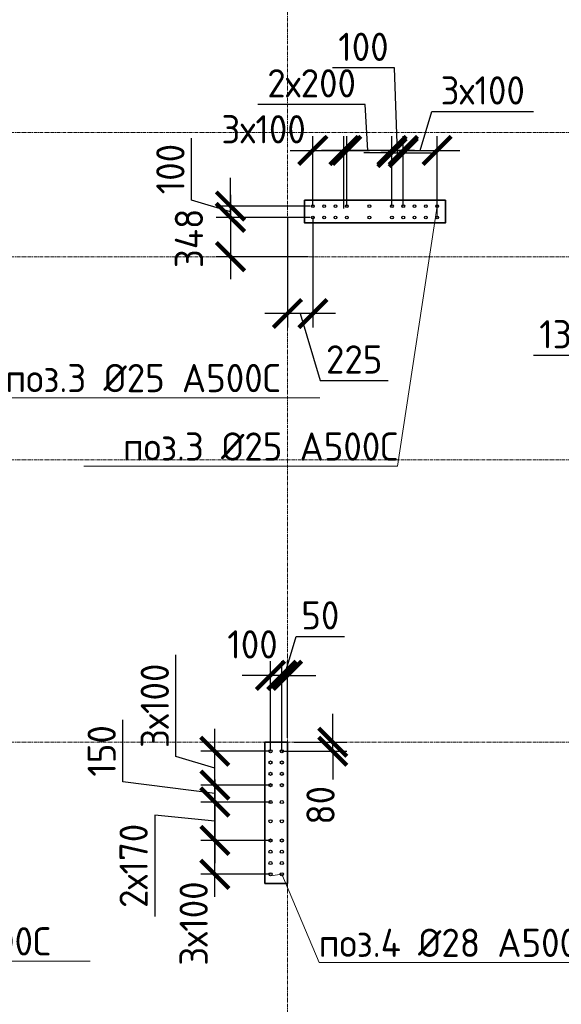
# Model space of a CAD drawing. Header units: millimetres. Extents: x 349531 to 1063351, y -131924 to 96186.
# Tile 200 of 230: x 992439 to 997233, y 38840 to 47561. Entities that reach past the tile are written whole.
import ezdxf
from ezdxf import colors
from ezdxf.entities.mleader import LeaderData, LeaderLine
from ezdxf.math import Vec2, Vec3

# ---------------------------------------------------------------- set-up
doc = ezdxf.new("R2010")
doc.units = ezdxf.units.MM
doc.linetypes.add('______5', pattern=[1100, 800, -100, 100, -100])
doc.linetypes.add('осевая', pattern=[50.8, 31.75, -6.35, 6.35, -6.35])
for name, color, linetype, lineweight in [('1 Стены', 3, 'Continuous', 30), ('Конструкции 0.5', 5, 'Continuous', 50), ('Оси', 40, '______5', 18), ('подоснова', 151, 'Continuous', 5), ('РАЗМЕРЫ', 1, 'Continuous', 9)]:
    doc.layers.add(name, color=color, linetype=linetype, lineweight=lineweight)
doc.layers.add('Колонна_ бетон', color=7, linetype='Continuous', lineweight=50, true_color=0xb4b496)
doc.styles.add('GOST-2.304_Type-B', font='GOST_Common.ttf')
doc.dimstyles.new('СПДС', dxfattribs={"dimscale": 100, "dimtxt": 2.5, "dimasz": 2.5, "dimexe": 1.25, "dimexo": 0, "dimtad": 1, "dimdec": 0, "dimtxsty": 'GOST-2.304_Type-B', "dimblk": 'ARCHTICK', "dimcen": 2.5, "dimdle": 2, "dimadec": 0, "dimazin": 2, "dimtfac": 0.75, "dimtdec": 0, "dimtmove": 1, "dimatfit": 3, "dimfxl": 1, "dimtolj": 1, "dimarcsym": 1})

# ---------------------------------------------------------------- blocks, each defined once
blk = doc.blocks.new('_None')
blk = doc.blocks.new('_ArchTick')
at = {"color": 0, "linetype": 'ByBlock', "const_width": 0.15}
blk.add_lwpolyline([(-0.5, -0.5), (0.5, 0.5)], dxfattribs=at)
blk = doc.blocks.new('*D106')
at = {"layer": 'DEFPOINTS', "color": 0, "transparency": 16777216}
for p in [(995334.3, 46402.7), (995034.3, 45909.7, -360), (995334.3, 45909.7, -360)]:
    blk.add_point(p, dxfattribs=at)
at = {"layer": 'РАЗМЕРЫ', "color": 0, "lineweight": -2, "transparency": 16777216}
for p, q in [((995034.3, 45909.7), (995034.3, 46527.7)), ((995334.3, 45909.7), (995334.3, 46527.7)), ((994834.3, 46402.7), (995534.3, 46402.7))]:
    blk.add_line(p, q, dxfattribs=at)
at = {"layer": 'РАЗМЕРЫ', "color": 0, "lineweight": -2, "transparency": 16777216, "xscale": 250, "yscale": 250, "zscale": 250, "rotation": 180}
blk.add_blockref('_ArchTick', (995034.3, 46402.7), dxfattribs=at)
at = {"layer": 'РАЗМЕРЫ', "color": 0, "lineweight": -2, "transparency": 16777216, "xscale": 250, "yscale": 250, "zscale": 250}
blk.add_blockref('_ArchTick', (995334.3, 46402.7), dxfattribs=at)
at = {"layer": 'РАЗМЕРЫ', "color": 0, "transparency": 16777216, "insert": (994598.3, 46590.2), "char_height": 250, "attachment_point": 5, "style": 'GOST-2.304_Type-B'}
blk.add_mtext('\\A1;3х100', dxfattribs=at)
blk = doc.blocks.new('*D107')
at = {"layer": 'DEFPOINTS', "color": 0, "transparency": 16777216}
for p in [(996134.3, 46402.7), (995834.3, 45909.7, -360), (996134.3, 45909.7, -360)]:
    blk.add_point(p, dxfattribs=at)
at = {"layer": 'РАЗМЕРЫ', "color": 0, "lineweight": -2, "transparency": 16777216}
for p, q in [((995984.3, 46402.7), (996087.5, 46746.5)), ((996087.5, 46746.5), (996987.5, 46746.5)), ((995834.3, 45909.7), (995834.3, 46527.7)), ((996134.3, 45909.7), (996134.3, 46527.7)), ((995634.3, 46402.7), (996334.3, 46402.7))]:
    blk.add_line(p, q, dxfattribs=at)
at = {"layer": 'РАЗМЕРЫ', "color": 0, "lineweight": -2, "transparency": 16777216, "xscale": 250, "yscale": 250, "zscale": 250, "rotation": 180}
blk.add_blockref('_ArchTick', (995834.3, 46402.7), dxfattribs=at)
at = {"layer": 'РАЗМЕРЫ', "color": 0, "lineweight": -2, "transparency": 16777216, "xscale": 250, "yscale": 250, "zscale": 250}
blk.add_blockref('_ArchTick', (996134.3, 46402.7), dxfattribs=at)
at = {"layer": 'РАЗМЕРЫ', "color": 0, "transparency": 16777216, "insert": (996537.5, 46934), "char_height": 250, "attachment_point": 5, "style": 'GOST-2.304_Type-B'}
blk.add_mtext('\\A1;3х100', dxfattribs=at)
blk = doc.blocks.new('*D108')
at = {"layer": 'DEFPOINTS', "color": 0, "transparency": 16777216}
for p in [(995309.3, 46402.7), (995309.3, 45889.7, -360), (995734.3, 45909.7, -360)]:
    blk.add_point(p, dxfattribs=at)
at = {"layer": 'РАЗМЕРЫ', "color": 0, "lineweight": -2, "transparency": 16777216}
for p, q in [((995498.2, 46809.6), (994548.2, 46809.6)), ((995521.8, 46402.7), (995498.2, 46809.6)), ((995309.3, 45889.7), (995309.3, 46527.7)), ((995734.3, 45909.7), (995734.3, 46527.7)), ((995934.3, 46402.7), (995109.3, 46402.7))]:
    blk.add_line(p, q, dxfattribs=at)
at = {"layer": 'РАЗМЕРЫ', "color": 0, "lineweight": -2, "transparency": 16777216, "xscale": 250, "yscale": 250, "zscale": 250, "rotation": 180}
blk.add_blockref('_ArchTick', (995309.3, 46402.7), dxfattribs=at)
at = {"layer": 'РАЗМЕРЫ', "color": 0, "lineweight": -2, "transparency": 16777216, "xscale": 250, "yscale": 250, "zscale": 250}
blk.add_blockref('_ArchTick', (995734.3, 46402.7), dxfattribs=at)
at = {"layer": 'РАЗМЕРЫ', "color": 0, "transparency": 16777216, "insert": (995023.2, 46997.1), "char_height": 250, "attachment_point": 5, "style": 'GOST-2.304_Type-B'}
blk.add_mtext('\\A1;2х200', dxfattribs=at)
blk = doc.blocks.new('*D105')
at = {"layer": 'DEFPOINTS', "color": 0, "transparency": 16777216}
for p in [(995834.3, 46382.7), (995734.3, 45934), (995834.3, 45922.2)]:
    blk.add_point(p, dxfattribs=at)
at = {"layer": 'РАЗМЕРЫ', "color": 0, "lineweight": -2, "transparency": 16777216}
for p, q in [((995756.8, 47132.8), (995206.8, 47132.8)), ((995784.3, 46382.7), (995756.8, 47132.8)), ((995734.3, 45934), (995734.3, 46507.7)), ((995834.3, 45922.2), (995834.3, 46507.7)), ((995734.3, 46382.7), (995484.3, 46382.7)), ((995734.3, 46382.7), (995834.3, 46382.7)), ((995734.3, 46382.7), (995834.3, 46382.7)), ((995834.3, 46382.7), (996084.3, 46382.7))]:
    blk.add_line(p, q, dxfattribs=at)
at = {"layer": 'РАЗМЕРЫ', "color": 0, "lineweight": -2, "transparency": 16777216, "xscale": 250, "yscale": 250, "zscale": 250}
blk.add_blockref('_ArchTick', (995734.3, 46382.7), dxfattribs=at)
at = {"layer": 'РАЗМЕРЫ', "color": 0, "lineweight": -2, "transparency": 16777216, "xscale": 250, "yscale": 250, "zscale": 250, "rotation": 180}
blk.add_blockref('_ArchTick', (995834.3, 46382.7), dxfattribs=at)
at = {"layer": 'РАЗМЕРЫ', "color": 0, "transparency": 16777216, "insert": (995481.8, 47320.3), "char_height": 250, "attachment_point": 5, "style": 'GOST-2.304_Type-B'}
blk.add_mtext('\\A1;100', dxfattribs=at)
blk = doc.blocks.new('*D109')
at = {"layer": 'DEFPOINTS', "color": 0, "transparency": 16777216}
for p in [(994809.2, 45809.3), (995034.3, 45809.3, -360), (994809.2, 44958.1)]:
    blk.add_point(p, dxfattribs=at)
at = {"layer": 'РАЗМЕРЫ', "color": 0, "lineweight": -2, "transparency": 16777216}
for p, q in [((994809.2, 45809.3), (994809.2, 44833.1)), ((995034.3, 45809.3), (995034.3, 44833.1)), ((995234.3, 44958.1), (994609.2, 44958.1)), ((994921.8, 44958.1), (995099.9, 44364.3)), ((995099.9, 44364.3), (995699.9, 44364.3))]:
    blk.add_line(p, q, dxfattribs=at)
at = {"layer": 'РАЗМЕРЫ', "color": 0, "lineweight": -2, "transparency": 16777216, "xscale": 250, "yscale": 250, "zscale": 250, "rotation": 180}
blk.add_blockref('_ArchTick', (994809.2, 44958.1), dxfattribs=at)
at = {"layer": 'РАЗМЕРЫ', "color": 0, "lineweight": -2, "transparency": 16777216, "xscale": 250, "yscale": 250, "zscale": 250}
blk.add_blockref('_ArchTick', (995034.3, 44958.1), dxfattribs=at)
at = {"layer": 'РАЗМЕРЫ', "color": 0, "transparency": 16777216, "insert": (995399.9, 44551.8), "char_height": 250, "attachment_point": 5, "style": 'GOST-2.304_Type-B'}
blk.add_mtext('\\A1;225', dxfattribs=at)
blk = doc.blocks.new('*D110')
at = {"layer": 'DEFPOINTS', "color": 0, "transparency": 16777216}
for p in [(995009.3, 45809.3), (994304.5, 45461.4), (994994.4, 45461.4)]:
    blk.add_point(p, dxfattribs=at)
at = {"layer": 'РАЗМЕРЫ', "color": 0, "lineweight": -2, "transparency": 16777216}
for p, q in [((994304.5, 46009.3), (994304.5, 45261.4)), ((995009.3, 45809.3), (994179.5, 45809.3)), ((994994.4, 45461.4), (994179.5, 45461.4))]:
    blk.add_line(p, q, dxfattribs=at)
at = {"layer": 'РАЗМЕРЫ', "color": 0, "lineweight": -2, "transparency": 16777216, "xscale": 250, "yscale": 250, "zscale": 250}
for p, rotation in [((994304.5, 45809.3), 90), ((994304.5, 45461.4), 270)]:
    blk.add_blockref('_ArchTick', p, dxfattribs=dict(at, rotation=rotation))
at = {"layer": 'РАЗМЕРЫ', "color": 0, "transparency": 16777216, "insert": (993937.4, 45623.9), "char_height": 250, "attachment_point": 5, "rotation": 90, "style": 'GOST-2.304_Type-B'}
blk.add_mtext('\\A1;348', dxfattribs=at)
blk = doc.blocks.new('*D111')
at = {"layer": 'DEFPOINTS', "color": 0, "transparency": 16777216}
for p in [(994304.5, 45909.7), (995009.3, 45909.7), (995009.3, 45809.3)]:
    blk.add_point(p, dxfattribs=at)
at = {"layer": 'РАЗМЕРЫ', "color": 0, "lineweight": -2, "transparency": 16777216}
for p, q in [((993960.8, 45962.6), (993960.8, 46512.6)), ((994304.5, 45909.7), (994304.5, 46159.7)), ((994304.5, 45859.5), (993960.8, 45962.6)), ((995009.3, 45909.7), (994179.5, 45909.7)), ((994304.5, 45809.3), (994304.5, 45909.7)), ((994304.5, 45809.3), (994304.5, 45909.7)), ((995009.3, 45809.3), (994179.5, 45809.3)), ((994304.5, 45809.3), (994304.5, 45559.3))]:
    blk.add_line(p, q, dxfattribs=at)
at = {"layer": 'РАЗМЕРЫ', "color": 0, "lineweight": -2, "transparency": 16777216, "xscale": 250, "yscale": 250, "zscale": 250}
for p, rotation in [((994304.5, 45909.7), 270), ((994304.5, 45809.3), 90)]:
    blk.add_blockref('_ArchTick', p, dxfattribs=dict(at, rotation=rotation))
at = {"layer": 'РАЗМЕРЫ', "color": 0, "transparency": 16777216, "insert": (993773.3, 46237.6), "char_height": 250, "attachment_point": 5, "rotation": 90, "style": 'GOST-2.304_Type-B'}
blk.add_mtext('\\A1;100', dxfattribs=at)
blk = doc.blocks.new('*D392')
at = {"layer": 'DEFPOINTS', "color": 0, "transparency": 16777216}
for p in [(997729.2, 45311.4, -360), (997859.3, 45311.4, -360), (997729.2, 44993.4)]:
    blk.add_point(p, dxfattribs=at)
at = {"layer": 'РАЗМЕРЫ', "color": 0, "lineweight": -2, "transparency": 16777216}
for p, q in [((997729.2, 45311.4), (997729.2, 44868.4)), ((997859.3, 45311.4), (997859.3, 44868.4)), ((998059.3, 44993.4), (997529.2, 44993.4)), ((997794.3, 44993.4), (997537.7, 44587.2)), ((997537.7, 44587.2), (996987.7, 44587.2))]:
    blk.add_line(p, q, dxfattribs=at)
at = {"layer": 'РАЗМЕРЫ', "color": 0, "lineweight": -2, "transparency": 16777216, "xscale": 250, "yscale": 250, "zscale": 250, "rotation": 180}
blk.add_blockref('_ArchTick', (997729.2, 44993.4), dxfattribs=at)
at = {"layer": 'РАЗМЕРЫ', "color": 0, "lineweight": -2, "transparency": 16777216, "xscale": 250, "yscale": 250, "zscale": 250}
blk.add_blockref('_ArchTick', (997859.3, 44993.4), dxfattribs=at)
at = {"layer": 'РАЗМЕРЫ', "color": 0, "transparency": 16777216, "insert": (997262.7, 44774.7), "char_height": 250, "attachment_point": 5, "style": 'GOST-2.304_Type-B'}
blk.add_mtext('\\A1;130', dxfattribs=at)
blk = doc.blocks.new('*D396')
at = {"layer": 'DEFPOINTS', "color": 0, "transparency": 16777216}
for p in [(994166.3, 40291.4), (994659.3, 40291.4, -360), (994659.3, 39991.4, -360)]:
    blk.add_point(p, dxfattribs=at)
at = {"layer": 'РАЗМЕРЫ', "color": 0, "lineweight": -2, "transparency": 16777216}
for p, q in [((994166.3, 39791.4), (994166.3, 40491.4)), ((994659.3, 40291.4), (994041.3, 40291.4)), ((994659.3, 39991.4), (994041.3, 39991.4))]:
    blk.add_line(p, q, dxfattribs=at)
at = {"layer": 'РАЗМЕРЫ', "color": 0, "lineweight": -2, "transparency": 16777216, "xscale": 250, "yscale": 250, "zscale": 250}
for p, rotation in [((994166.3, 40291.4), 90), ((994166.3, 39991.4), 270)]:
    blk.add_blockref('_ArchTick', p, dxfattribs=dict(at, rotation=rotation))
at = {"layer": 'РАЗМЕРЫ', "color": 0, "transparency": 16777216, "insert": (993978.8, 39555.3), "char_height": 250, "attachment_point": 5, "rotation": 90, "style": 'GOST-2.304_Type-B'}
blk.add_mtext('\\A1;3х100', dxfattribs=at)
blk = doc.blocks.new('*D397')
at = {"layer": 'DEFPOINTS', "color": 0, "transparency": 16777216}
for p in [(994166.3, 41081.4), (994659.3, 41081.4, -360), (994659.3, 40781.4, -360)]:
    blk.add_point(p, dxfattribs=at)
at = {"layer": 'РАЗМЕРЫ', "color": 0, "lineweight": -2, "transparency": 16777216}
for p, q in [((993822.6, 41034.5), (993822.6, 41934.5)), ((994166.3, 40581.4), (994166.3, 41281.4)), ((994659.3, 41081.4), (994041.3, 41081.4)), ((994166.3, 40931.4), (993822.6, 41034.5)), ((994659.3, 40781.4), (994041.3, 40781.4))]:
    blk.add_line(p, q, dxfattribs=at)
at = {"layer": 'РАЗМЕРЫ', "color": 0, "lineweight": -2, "transparency": 16777216, "xscale": 250, "yscale": 250, "zscale": 250}
for p, rotation in [((994166.3, 41081.4), 90), ((994166.3, 40781.4), 270)]:
    blk.add_blockref('_ArchTick', p, dxfattribs=dict(at, rotation=rotation))
at = {"layer": 'РАЗМЕРЫ', "color": 0, "transparency": 16777216, "insert": (993635.1, 41484.5), "char_height": 250, "attachment_point": 5, "rotation": 90, "style": 'GOST-2.304_Type-B'}
blk.add_mtext('\\A1;3х100', dxfattribs=at)
blk = doc.blocks.new('*D393')
at = {"layer": 'DEFPOINTS', "color": 0, "transparency": 16777216}
for p in [(994759.7, 41753.6), (994809.2, 41199.6), (994759.7, 41111.4)]:
    blk.add_point(p, dxfattribs=at)
at = {"layer": 'РАЗМЕРЫ', "color": 0, "lineweight": -2, "transparency": 16777216}
for p, q in [((994784.4, 41753.6), (994887.6, 42097.3)), ((994887.6, 42097.3), (995312.6, 42097.3)), ((994759.7, 41111.4), (994759.7, 41878.6)), ((994809.2, 41199.6), (994809.2, 41878.6)), ((994759.7, 41753.6), (994509.7, 41753.6)), ((994809.2, 41753.6), (994759.7, 41753.6)), ((994809.2, 41753.6), (994759.7, 41753.6)), ((994809.2, 41753.6), (995059.2, 41753.6))]:
    blk.add_line(p, q, dxfattribs=at)
at = {"layer": 'РАЗМЕРЫ', "color": 0, "lineweight": -2, "transparency": 16777216, "xscale": 250, "yscale": 250, "zscale": 250}
blk.add_blockref('_ArchTick', (994759.7, 41753.6), dxfattribs=at)
at = {"layer": 'РАЗМЕРЫ', "color": 0, "lineweight": -2, "transparency": 16777216, "xscale": 250, "yscale": 250, "zscale": 250, "rotation": 180}
blk.add_blockref('_ArchTick', (994809.2, 41753.6), dxfattribs=at)
at = {"layer": 'РАЗМЕРЫ', "color": 0, "transparency": 16777216, "insert": (995100.1, 42284.8), "char_height": 250, "attachment_point": 5, "style": 'GOST-2.304_Type-B'}
blk.add_mtext('\\A1;50', dxfattribs=at)
blk = doc.blocks.new('*D398')
at = {"layer": 'DEFPOINTS', "color": 0, "transparency": 16777216}
for p in [(994867.9, 41161.4), (995210.8, 41161.4), (994759.7, 41081.4)]:
    blk.add_point(p, dxfattribs=at)
at = {"layer": 'РАЗМЕРЫ', "color": 0, "lineweight": -2, "transparency": 16777216}
for p, q in [((995210.8, 41161.4), (995210.8, 41411.4)), ((994867.9, 41161.4), (995335.8, 41161.4)), ((995210.8, 41081.4), (995210.8, 41161.4)), ((994759.7, 41081.4), (995335.8, 41081.4)), ((995210.8, 41081.4), (995210.8, 40831.4))]:
    blk.add_line(p, q, dxfattribs=at)
at = {"layer": 'РАЗМЕРЫ', "color": 0, "lineweight": -2, "transparency": 16777216, "xscale": 250, "yscale": 250, "zscale": 250}
for p, rotation in [((995210.8, 41161.4), 270), ((995210.8, 41081.4), 90)]:
    blk.add_blockref('_ArchTick', p, dxfattribs=dict(at, rotation=rotation))
at = {"layer": 'РАЗМЕРЫ', "color": 0, "transparency": 16777216, "insert": (995102, 40602.8), "char_height": 250, "attachment_point": 5, "rotation": 90, "style": 'GOST-2.304_Type-B'}
blk.add_mtext('\\A1;80', dxfattribs=at)
blk = doc.blocks.new('*D394')
at = {"layer": 'DEFPOINTS', "color": 0, "transparency": 16777216}
for p in [(994659.3, 41753.6), (994659.3, 41081.4), (994759.7, 41081.4, -360)]:
    blk.add_point(p, dxfattribs=at)
at = {"layer": 'РАЗМЕРЫ', "color": 0, "lineweight": -2, "transparency": 16777216}
for p, q in [((994659.3, 41081.4), (994659.3, 41878.6)), ((994759.7, 41081.4), (994759.7, 41878.6)), ((994659.3, 41753.6), (994409.3, 41753.6)), ((994759.7, 41753.6), (994659.3, 41753.6)), ((994759.7, 41753.6), (995009.7, 41753.6))]:
    blk.add_line(p, q, dxfattribs=at)
at = {"layer": 'РАЗМЕРЫ', "color": 0, "lineweight": -2, "transparency": 16777216, "xscale": 250, "yscale": 250, "zscale": 250}
blk.add_blockref('_ArchTick', (994659.3, 41753.6), dxfattribs=at)
at = {"layer": 'РАЗМЕРЫ', "color": 0, "lineweight": -2, "transparency": 16777216, "xscale": 250, "yscale": 250, "zscale": 250, "rotation": 180}
blk.add_blockref('_ArchTick', (994759.7, 41753.6), dxfattribs=at)
at = {"layer": 'РАЗМЕРЫ', "color": 0, "transparency": 16777216, "insert": (994499.9, 42027.7), "char_height": 250, "attachment_point": 5, "style": 'GOST-2.304_Type-B'}
blk.add_mtext('\\A1;100', dxfattribs=at)
blk = doc.blocks.new('*D399')
at = {"layer": 'DEFPOINTS', "color": 0, "transparency": 16777216}
for p in [(994659.3, 40631.4, -360), (994166.3, 40291.4), (994645.3, 40291.4, -360)]:
    blk.add_point(p, dxfattribs=at)
at = {"layer": 'РАЗМЕРЫ', "color": 0, "lineweight": -2, "transparency": 16777216}
for p, q in [((994166.3, 40831.4), (994166.3, 40091.4)), ((994659.3, 40631.4), (994041.3, 40631.4)), ((994166.3, 40461.4), (993635.1, 40516.6)), ((993635.1, 40516.6), (993635.1, 39616.6)), ((994645.3, 40291.4), (994041.3, 40291.4))]:
    blk.add_line(p, q, dxfattribs=at)
at = {"layer": 'РАЗМЕРЫ', "color": 0, "lineweight": -2, "transparency": 16777216, "xscale": 250, "yscale": 250, "zscale": 250}
for p, rotation in [((994166.3, 40631.4), 90), ((994166.3, 40291.4), 270)]:
    blk.add_blockref('_ArchTick', p, dxfattribs=dict(at, rotation=rotation))
at = {"layer": 'РАЗМЕРЫ', "color": 0, "transparency": 16777216, "insert": (993447.6, 40066.6), "char_height": 250, "attachment_point": 5, "rotation": 90, "style": 'GOST-2.304_Type-B'}
blk.add_mtext('\\A1;2х170', dxfattribs=at)
blk = doc.blocks.new('*D395')
at = {"layer": 'DEFPOINTS', "color": 0, "transparency": 16777216}
for p in [(994166.3, 40781.4), (994486, 40781.4), (994486, 40631.4)]:
    blk.add_point(p, dxfattribs=at)
at = {"layer": 'РАЗМЕРЫ', "color": 0, "lineweight": -2, "transparency": 16777216}
for p, q in [((993352.5, 40809.5), (993352.5, 41359.5)), ((994166.3, 40431.4), (994166.3, 40981.4)), ((994166.3, 40706.4), (993352.5, 40809.5)), ((994486, 40781.4), (994041.3, 40781.4)), ((994486, 40631.4), (994041.3, 40631.4))]:
    blk.add_line(p, q, dxfattribs=at)
at = {"layer": 'РАЗМЕРЫ', "color": 0, "lineweight": -2, "transparency": 16777216, "xscale": 250, "yscale": 250, "zscale": 250}
for p, rotation in [((994166.3, 40781.4), 90), ((994166.3, 40631.4), 270)]:
    blk.add_blockref('_ArchTick', p, dxfattribs=dict(at, rotation=rotation))
at = {"layer": 'РАЗМЕРЫ', "color": 0, "transparency": 16777216, "insert": (993165, 41084.5), "char_height": 250, "attachment_point": 5, "rotation": 90, "style": 'GOST-2.304_Type-B'}
blk.add_mtext('\\A1;150', dxfattribs=at)
blk = doc.blocks.new('оси2')
at = {"layer": 'Оси', "color": 16, "linetype": 'осевая', "lineweight": 0, "transparency": 33554687}
for p, q in [((1000445.5, 5465.4), (1000445.5, -20739.3)), ((979200, -4392.9), (1032582.1, -4392.9)), ((979200, -5492.9), (1032582.1, -5492.9)), ((979200, -7292.9), (1032582.1, -7292.9)), ((979200, -9792.9), (1032582.1, -9792.9))]:
    blk.add_line(p, q, dxfattribs=at)
blk = doc.blocks.new('стены техподполья')
at = {"layer": 'Колонна_ бетон', "color": 180, "linetype": 'Continuous', "lineweight": 35, "transparency": 33554687}
for p, q in [((473885.8, -7543.6), (473885.8, -7343.6)), ((473885.8, -7343.6), (473885.8, -7343.6)), ((475135.8, -7343.6), (473885.8, -7343.6)), ((475135.8, -7343.6), (475135.8, -7343.6)), ((475135.8, -7543.6), (475135.8, -7343.6)), ((473885.8, -7543.6), (475135.8, -7543.6)), ((473885.8, -7543.6), (473885.8, -7543.6)), ((475135.8, -7543.6), (475135.8, -7543.6)), ((473735.8, -12143.6), (473535.8, -12143.6)), ((473535.8, -12143.6), (473535.8, -12143.6)), ((473535.8, -12143.6), (473535.8, -13393.6)), ((473735.8, -12143.6), (473735.8, -12143.6)), ((473735.8, -13393.6), (473735.8, -12143.6)), ((473735.8, -13393.6), (473535.8, -13393.6)), ((473535.8, -13393.6), (473535.8, -13393.6)), ((473735.8, -13393.6), (473735.8, -13393.6))]:
    blk.add_line(p, q, dxfattribs=at)

msp = doc.modelspace()

# ---------------------------------------------------------------- linework, layer by layer
at = {"layer": '1 Стены', "color": 252, "lineweight": 0, "true_color": 0x939598}
for p, q in [((994959.3, 45759.7, -360), (994959.3, 45959.7, -360)), ((994959.3, 45959.7, -360), (996209.3, 45959.7, -360)), ((994959.3, 45959.7, -360), (996209.3, 45959.7, -360)), ((994959.3, 45759.7, -360), (994959.3, 45959.7, -360)), ((996209.3, 45959.7, -720), (994959.5, 45959.7, -720)), ((994959.5, 45959.7, -720), (994959.5, 45759.7, -720)), ((996209.3, 45759.7, -720), (996209.3, 45959.7, -720)), ((996209.3, 45959.7, -360), (996209.3, 45759.7, -360)), ((996209.3, 45959.7, -360), (996209.3, 45759.7, -360)), ((996209.3, 45761.4, -360), (994959.3, 45761.4, -360)), ((996209.3, 45759.7, -360), (994959.3, 45759.7, -360)), ((994959.5, 45759.7, -720), (996209.3, 45759.7, -720)), ((994809.3, 41161.4, -360), (994609.3, 41161.4, -360)), ((994609.3, 41161.4, -360), (994609.3, 39911.4, -360)), ((994609.3, 41161.4), (994809.3, 41161.4)), ((994609.3, 41161.4), (994809.3, 41161.4)), ((994609.3, 41161.3), (994809.3, 41161.3)), ((994809.3, 39911.4, -360), (994809.3, 41161.4, -360)), ((994609.3, 39911.4, -360), (994809.3, 39911.4, -360)), ((994809.3, 39911.4), (994609.3, 39911.4)), ((994809.3, 39911.4), (994609.3, 39911.4)), ((994809.3, 39911.4), (994609.3, 39911.4)), ((994809.3, 39911.3), (994609.3, 39911.3))]:
    msp.add_line(p, q, dxfattribs=at)
at = {"layer": 'РАЗМЕРЫ', "color": 1, "linetype": 'Continuous', "lineweight": 30}
for centre in [(995034.3, 45909.7, -360), (995134.3, 45909.7, -360), (995234.3, 45909.7, -360), (995334.3, 45909.7, -360), (995534.3, 45909.7, -360), (995734.3, 45909.7, -360), (995834.3, 45909.7, -360), (995934.3, 45909.7, -360), (996034.3, 45909.7, -360), (996134.3, 45909.7, -360), (995034.3, 45809.3, -360), (995134.3, 45809.3, -360), (995234.3, 45809.3, -360), (995334.3, 45809.3, -360), (995534.3, 45809.3, -360), (995734.3, 45809.3, -360), (995834.3, 45809.3, -360), (995934.3, 45809.3, -360), (996034.3, 45809.3, -360), (996134.3, 45809.3, -360)]:
    msp.add_circle(centre, 12.5, dxfattribs=at)
at = {"layer": 'РАЗМЕРЫ', "color": 5, "linetype": 'Continuous', "lineweight": 30}
for centre in [(994659.3, 41081.4, -360), (994759.7, 41081.4, -360), (994659.3, 40981.4, -360), (994759.7, 40981.4, -360), (994659.3, 40881.4, -360), (994759.7, 40881.4, -360), (994659.3, 40781.4, -360), (994759.7, 40781.4, -360), (994659.3, 40631.4, -360), (994759.7, 40631.4, -360), (994659.3, 40461.4, -360), (994759.7, 40461.4, -360), (994659.3, 40291.4, -360), (994759.7, 40291.4, -360), (994659.3, 40191.4, -360), (994759.7, 40191.4, -360), (994659.3, 40091.4, -360), (994759.7, 40091.4, -360), (994659.3, 39991.4, -360), (994759.7, 39991.4, -360)]:
    msp.add_circle(centre, 14, dxfattribs=at)

# ---------------------------------------------------------------- block references
at = {"layer": 'Конструкции 0.5'}
msp.add_blockref('стены техподполья', (521073.4, 53304.9, 360), dxfattribs=at)
at = {"layer": 'РАЗМЕРЫ'}
msp.add_blockref('оси2', (-5636.2, 50954.2, -360), dxfattribs=at)

# ---------------------------------------------------------------- dimensions: what is measured, and where the dimension line sits
for base, p1, p2, picture, middle in [((995834.3, 46382.7), (995734.3, 45934), (995834.3, 45922.2), '*D105', (995694.3, 47132.8)), ((997729.2, 44993.4), (997859.3, 45311.4, -360), (997729.2, 45311.4, -360), '*D392', (997475.2, 44587.2)), ((994659.3, 41753.6), (994759.7, 41081.4, -360), (994659.3, 41081.4), '*D394', (994499.9, 41840.2))]:
    dim = msp.add_linear_dim(base=base, p1=p1, p2=p2, dimstyle='СПДС', dxfattribs=at)
    dim.commit()
    dim.dimension.update_dxf_attribs({"geometry": picture, "text_midpoint": middle, "dimtype": 160})
for base, p1, p2, text, picture, middle in [((995309.3, 46402.7), (995734.3, 45909.7, -360), (995309.3, 45889.7, -360), '2х200', '*D108', (995435.7, 46809.6)), ((995334.3, 46402.7), (995034.3, 45909.7, -360), (995334.3, 45909.7, -360), '3х100', '*D106', (994598.3, 46402.7))]:
    dim = msp.add_linear_dim(base=base, p1=p1, p2=p2, text=text, dimstyle='СПДС', dxfattribs=at)
    dim.commit()
    dim.dimension.update_dxf_attribs({"geometry": picture, "text_midpoint": middle, "dimtype": 160})
dim = msp.add_linear_dim(base=(996134.3, 46402.7), p1=(995834.3, 45909.7, -360), p2=(996134.3, 45909.7, -360), text='3х100', dimstyle='СПДС', dxfattribs=at)
dim.commit()
dim.dimension.update_dxf_attribs({"geometry": '*D107', "text_midpoint": (996150, 46934)})
dim = msp.add_linear_dim(base=(994304.5, 45909.7), p1=(995009.3, 45809.3), p2=(995009.3, 45909.7), angle=90, dimstyle='СПДС', dxfattribs=at)
dim.commit()
dim.dimension.update_dxf_attribs({"geometry": '*D111', "text_midpoint": (993773.3, 46025.1)})
for base, p1, p2, picture, middle in [((994304.5, 45461.4), (995009.3, 45809.3), (994994.4, 45461.4), '*D110', (994124.9, 45623.9)), ((994166.3, 40781.4), (994486, 40631.4), (994486, 40781.4), '*D395', (993352.5, 40872)), ((995210.8, 41161.4, -360), (994759.7, 41081.4, -360), (994867.9, 41161.4, -360), '*D398', (995289.5, 40602.8, -360))]:
    dim = msp.add_linear_dim(base=base, p1=p1, p2=p2, angle=90, dimstyle='СПДС', dxfattribs=at)
    dim.commit()
    dim.dimension.update_dxf_attribs({"geometry": picture, "text_midpoint": middle, "dimtype": 160})
for base, p1, p2, picture, middle in [((994809.2, 44958.1), (995034.3, 45809.3, -360), (994809.2, 45809.3), '*D109', (995162.4, 44551.8)), ((994759.6905, 41753.5691), (994809.1964, 41199.6465), (994759.6905, 41111.3617), '*D393', (994950.0685, 42284.8191))]:
    dim = msp.add_linear_dim(base=base, p1=p1, p2=p2, dimstyle='СПДС', dxfattribs=at)
    dim.commit()
    dim.dimension.update_dxf_attribs({"geometry": picture, "text_midpoint": middle})
dim = msp.add_linear_dim(base=(994166.3, 41081.4), p1=(994659.3, 40781.4, -360), p2=(994659.3, 41081.4, -360), angle=90, text='3х100', dimstyle='СПДС', dxfattribs=at)
dim.commit()
dim.dimension.update_dxf_attribs({"geometry": '*D397', "text_midpoint": (993635.1, 41097)})
for p1, p2, text, picture, middle in [((994659.3, 40631.4, -360), (994645.3, 40291.4, -360), '2х170', '*D399', (993635.1, 40454.1)), ((994659.3, 39991.4, -360), (994659.3, 40291.4, -360), '3х100', '*D396', (994166.3, 39555.3))]:
    dim = msp.add_linear_dim(base=(994166.3, 40291.4), p1=p1, p2=p2, angle=90, text=text, dimstyle='СПДС', dxfattribs=at)
    dim.commit()
    dim.dimension.update_dxf_attribs({"geometry": picture, "text_midpoint": middle, "dimtype": 160})

# ---------------------------------------------------------------- leaders
at = {"layer": 'подоснова', "color": 4, "ltscale": 0.3}
ml = msp.add_multileader_mtext('Standard', dxfattribs=at)
ml.set_content('{\\C2;поз.3 %%C25 А500С }', color=4, style='GOST-2.304_Type-B')
ml.set_leader_properties(color=256, linetype='ByLayer', lineweight=15)
ml.set_arrow_properties(name='NONE')
ml.build(insert=Vec2(0, 0))
ml.multileader.update_dxf_attribs({"text_left_attachment_type": 6, "text_right_attachment_type": 6, "dogleg_length": 0.1, "arrow_head_size": 18})
ctx = ml.context
ctx.base_point, ctx.char_height, ctx.arrow_head_size, ctx.landing_gap_size, ctx.plane_origin = Vec3(993360.1, 43605.1), 250, 18, 20, Vec3(1001345.5, 45144.9)
ctx.left_attachment, ctx.right_attachment, ctx.text_align_type = 6, 6, 1
notes = []
notes.append((ctx, [(0, (1, 1, 0), (995783.9, 43605.1), (-1, 0), 0.1, [(1, [(996134.3, 45809.3), (996134.3, 45909.7)], 0, [])])]))
ctx.mtext.insert, ctx.mtext.width, ctx.mtext.alignment, ctx.mtext.flow_direction = Vec3(994571.9, 43905.1), 4075.871, 2, 5
ml = msp.add_multileader_mtext('Standard', dxfattribs=at)
ml.set_content('{\\C2;поз.3 %%C25 А500С }', color=4, style='GOST-2.304_Type-B')
ml.set_leader_properties(color=256, linetype='ByLayer', lineweight=15)
ml.set_arrow_properties(name='NONE')
ml.build(insert=Vec2(0, 0))
ml.multileader.update_dxf_attribs({"text_left_attachment_type": 6, "text_right_attachment_type": 6, "dogleg_length": 0.1, "arrow_head_size": 18})
ctx = ml.context
ctx.base_point, ctx.char_height, ctx.arrow_head_size, ctx.landing_gap_size, ctx.plane_origin = Vec3(992319, 44211.6, 360), 250, 18, 20, Vec3(996495.4, 44646.6, 360)
ctx.left_attachment, ctx.right_attachment, ctx.text_align_type = 6, 6, 1
notes.append((ctx, [(1, (1, 1, 0), (992318.9, 44211.6, 360), (1, 0), 0.1, [(1, [(991309.2, 45311, 360), (991309.2, 45423.9, 360)], 0, [])])]))
ctx.mtext.insert, ctx.mtext.width, ctx.mtext.alignment, ctx.mtext.flow_direction = Vec3(993530.9, 44511.6, 360), 4075.871, 2, 5
ml = msp.add_multileader_mtext('Standard', dxfattribs=at)
ml.set_content('{\\C2;поз.3 %%C25 А500С }', color=4, style='GOST-2.304_Type-B')
ml.set_leader_properties(color=256, linetype='ByLayer', lineweight=15)
ml.set_arrow_properties(name='NONE')
ml.build(insert=Vec2(0, 0))
ml.multileader.update_dxf_attribs({"text_left_attachment_type": 6, "text_right_attachment_type": 6, "dogleg_length": 0.1, "arrow_head_size": 18})
ctx = ml.context
ctx.base_point, ctx.char_height, ctx.arrow_head_size, ctx.landing_gap_size, ctx.plane_origin = Vec3(990286.4, 39222.9), 250, 18, 20, Vec3(995326, 39241.6)
ctx.left_attachment, ctx.right_attachment, ctx.text_align_type = 6, 6, 1
notes.append((ctx, [(1, (1, 1, 0), (990286.3, 39222.9), (1, 0), 0.1, [(1, [(990079.5, 39986.3), (990152.3, 39986.9)], 0, [])])]))
ctx.mtext.insert, ctx.mtext.width, ctx.mtext.alignment, ctx.mtext.flow_direction = Vec3(991498.2, 39522.9), 4075.871, 2, 5
ml = msp.add_multileader_mtext('Standard', dxfattribs=at)
ml.set_content('{\\C2;поз.4 %%C28 А500С }', color=4, style='GOST-2.304_Type-B')
ml.set_leader_properties(color=256, linetype='ByLayer', lineweight=15)
ml.set_arrow_properties(name='NONE')
ml.build(insert=Vec2(0, 0))
ml.multileader.update_dxf_attribs({"text_left_attachment_type": 6, "text_right_attachment_type": 6, "dogleg_length": 0.1, "arrow_head_size": 18})
ctx = ml.context
ctx.base_point, ctx.char_height, ctx.arrow_head_size, ctx.landing_gap_size, ctx.plane_origin = Vec3(995088.7, 39209.8), 250, 18, 20, Vec3(999913.4, 39204.1)
ctx.left_attachment, ctx.right_attachment, ctx.text_align_type = 6, 6, 1
notes.append((ctx, [(1, (1, 1, 0), (995088.6, 39209.8), (1, 0), 0.1, [(1, [(994661.8, 39977.6), (994759.7, 39991.4)], 0, [])])]))
ctx.mtext.insert, ctx.mtext.width, ctx.mtext.alignment, ctx.mtext.flow_direction = Vec3(996313, 39509.8), 4075.871, 2, 5
for ctx, leaders in notes:
    for number, flags, end, landing, length, lines in leaders:
        leader = LeaderData()
        leader.index, (leader.has_last_leader_line, leader.has_dogleg_vector, leader.attachment_direction) = number, flags
        leader.last_leader_point, leader.dogleg_vector, leader.dogleg_length = Vec3(end), Vec3(landing), length
        for number, points, colour, breaks in lines:
            line = LeaderLine()
            line.index, line.vertices, line.color, line.breaks = number, Vec3.list(points), colors.encode_raw_color(colour), breaks
            leader.lines.append(line)
        ctx.leaders.append(leader)

doc.saveas('drawing.dxf')
